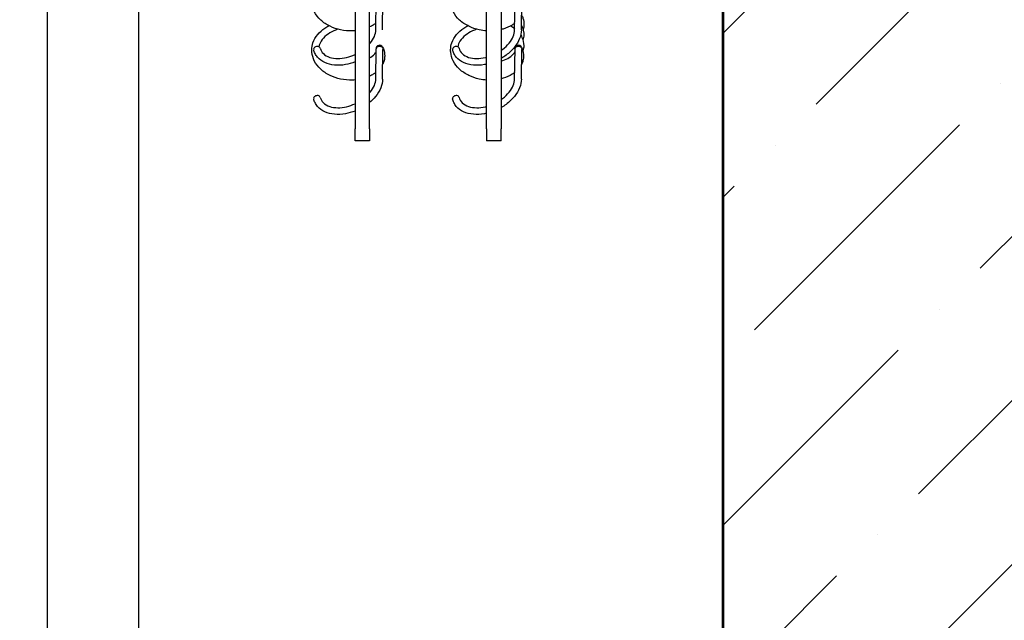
# Model space of a CAD drawing. Header units: millimetres. Extents: x 49320 to 60117, y -4209 to 20568.
# Tile 117 of 252: x 52397 to 52424, y 1652 to 1668. Entities that reach past the tile are written whole.
import ezdxf

# ---------------------------------------------------------------- set-up
doc = ezdxf.new("R2010")
doc.units = ezdxf.units.MM
doc.linetypes.add('CONTINOUS', pattern=[0])
doc.layers.add('_AA ściany proj.', color=7, linetype='CONTINOUS', lineweight=53, true_color=0x0037db)
doc.layers.add('_mt_hatch żelbet', color=8, linetype='Continuous', lineweight=9)
for name, color, linetype in [('_mt_widok', 253, 'Continuous'), ('ARCATA', 4, 'Continuous'), ('CABINA', 7, 'Continuous')]:
    doc.layers.add(name, color=color, linetype=linetype)

# ---------------------------------------------------------------- blocks, each defined once
blk = doc.blocks.new('WINDA 1 DZ')
at = {"color": 5, "true_color": 0x1414ff}
blk.add_line((180, 15), (180, 209), dxfattribs=at)
at = {"layer": 'ARCATA', "color": 5, "true_color": 0x1414ff}
for p, q in [((169.925, 62.806), (169.925, 58.103)), ((169.925, 62.806), (169.925, 58.103)), ((170.325, 58.103), (170.325, 62.806)), ((170.325, 58.103), (170.325, 62.806)), ((173.525, 58.103), (173.525, 62.806)), ((173.525, 58.103), (173.525, 62.806)), ((173.925, 62.806), (173.925, 58.103)), ((173.925, 62.806), (173.925, 58.103)), ((170.494, 60.817), (170.504, 61.646)), ((170.679, 60.815), (170.689, 61.627)), ((174.294, 60.817), (174.304, 61.646)), ((174.479, 60.815), (174.489, 61.627)), ((170.494, 59.47), (170.504, 60.3)), ((170.679, 59.468), (170.689, 60.28)), ((174.294, 59.47), (174.304, 60.3)), ((174.479, 59.468), (174.489, 60.28)), ((169.925, 57.777), (169.925, 58.103)), ((169.925, 57.777), (169.925, 58.103)), ((170.325, 58.103), (170.325, 57.777)), ((170.325, 58.103), (170.325, 57.777)), ((173.525, 58.103), (173.525, 57.777)), ((173.525, 58.103), (173.525, 57.777)), ((173.925, 57.777), (173.925, 58.103)), ((173.925, 57.777), (173.925, 58.103)), ((170.325, 57.777), (169.925, 57.777)), ((170.325, 57.777), (169.925, 57.777)), ((173.925, 57.777), (173.525, 57.777)), ((173.925, 57.777), (173.525, 57.777))]:
    blk.add_line(p, q, dxfattribs=at)
for centre in [(170.596, 60.301), (174.396, 60.301)]:
    blk.add_arc(centre, 0.0925, 27.7153, 180.734, dxfattribs=at)
for centre, major_axis, ratio, start_param, end_param in [((168.884, 60.293), (-0.0899, -0.0217), 0.741034, 3.140566, 6.282159), ((170.596, 60.301), (-0.0925, -0.0019), 0.663001, 3.462246, 6.261589), ((172.684, 60.293), (-0.0899, -0.0217), 0.741034, 3.140566, 6.282159), ((174.396, 60.301), (-0.0925, -0.0019), 0.663001, 3.462246, 6.261589), ((168.884, 58.947), (-0.0899, -0.0217), 0.741034, 3.140566, 6.282159), ((172.684, 58.947), (-0.0899, -0.0217), 0.741034, 3.140566, 6.282159)]:
    blk.add_ellipse(centre, major_axis=major_axis, ratio=ratio, start_param=start_param, end_param=end_param, dxfattribs=at)
for points, knots in [([(169.925, 60.791), (169.903, 60.789), (169.88, 60.787), (169.748, 60.782), (169.634, 60.792), (169.428, 60.837), (169.332, 60.871), (169.148, 60.959), (169.059, 61.017), (168.912, 61.152), (168.852, 61.231), (168.774, 61.39), (168.752, 61.47), (168.743, 61.572), (168.742, 61.593), (168.743, 61.679), (168.754, 61.744), (168.801, 61.888), (168.845, 61.966), (168.958, 62.101), (169.026, 62.161), (169.136, 62.234), (169.173, 62.256), (169.211, 62.276)], [1.689809, 1.689809, 1.689809, 1.689809, 1.758524, 1.758524, 2.090395, 2.090395, 2.394443, 2.394443, 2.72743, 2.72743, 3.060147, 3.060147, 3.359555, 3.359555, 3.439126, 3.439126, 3.679471, 3.679471, 3.990309, 3.990309, 4.284922, 4.284922, 4.419887, 4.419887, 4.419887, 4.419887]), ([(173.525, 60.788), (173.458, 60.792), (173.391, 60.801), (173.228, 60.837), (173.132, 60.871), (172.948, 60.959), (172.859, 61.017), (172.712, 61.152), (172.652, 61.231), (172.574, 61.39), (172.552, 61.47), (172.543, 61.572), (172.542, 61.593), (172.543, 61.679), (172.554, 61.744), (172.601, 61.888), (172.645, 61.966), (172.758, 62.101), (172.826, 62.161), (172.936, 62.234), (172.973, 62.256), (173.011, 62.276)], [1.890906, 1.890906, 1.890906, 1.890906, 2.090395, 2.090395, 2.394443, 2.394443, 2.72743, 2.72743, 3.060147, 3.060147, 3.359555, 3.359555, 3.439126, 3.439126, 3.679471, 3.679471, 3.990309, 3.990309, 4.284922, 4.284922, 4.419887, 4.419887, 4.419887, 4.419887]), ([(174.484, 61.22), (174.499, 61.192), (174.512, 61.163), (174.541, 61.078), (174.55, 61.02), (174.549, 60.916), (174.541, 60.869), (174.527, 60.824)], [18.5440047, 18.5440047, 18.5440047, 18.5440047, 18.6697041, 18.6697041, 18.9056664, 18.9056664, 19.095161, 19.095161, 19.095161, 19.095161]), ([(169.925, 59.444), (169.903, 59.442), (169.88, 59.441), (169.748, 59.436), (169.634, 59.446), (169.428, 59.491), (169.332, 59.524), (169.148, 59.613), (169.059, 59.671), (168.912, 59.806), (168.852, 59.885), (168.774, 60.044), (168.752, 60.124), (168.743, 60.226), (168.742, 60.247), (168.743, 60.333), (168.754, 60.398), (168.801, 60.542), (168.845, 60.62), (168.958, 60.755), (169.026, 60.814), (169.136, 60.888), (169.173, 60.91), (169.211, 60.929)], [1.689809, 1.689809, 1.689809, 1.689809, 1.758524, 1.758524, 2.090395, 2.090395, 2.394443, 2.394443, 2.72743, 2.72743, 3.060147, 3.060147, 3.359555, 3.359555, 3.439126, 3.439126, 3.679471, 3.679471, 3.990309, 3.990309, 4.284922, 4.284922, 4.419887, 4.419887, 4.419887, 4.419887]), ([(170.496, 60.997), (170.474, 60.98), (170.451, 60.964), (170.394, 60.929), (170.36, 60.911), (170.325, 60.895)], [1.0231044, 1.0231044, 1.0231044, 1.0231044, 1.1223596, 1.1223596, 1.2521601, 1.2521601, 1.2521601, 1.2521601]), ([(173.525, 59.442), (173.458, 59.446), (173.391, 59.455), (173.228, 59.491), (173.132, 59.524), (172.948, 59.613), (172.859, 59.671), (172.712, 59.806), (172.652, 59.885), (172.574, 60.044), (172.552, 60.124), (172.543, 60.226), (172.542, 60.247), (172.543, 60.333), (172.554, 60.398), (172.601, 60.542), (172.645, 60.62), (172.758, 60.755), (172.826, 60.814), (172.936, 60.888), (172.973, 60.91), (173.011, 60.929)], [1.890906, 1.890906, 1.890906, 1.890906, 2.090395, 2.090395, 2.394443, 2.394443, 2.72743, 2.72743, 3.060147, 3.060147, 3.359555, 3.359555, 3.439126, 3.439126, 3.679471, 3.679471, 3.990309, 3.990309, 4.284922, 4.284922, 4.419887, 4.419887, 4.419887, 4.419887]), ([(174.296, 60.997), (174.274, 60.98), (174.251, 60.964), (174.152, 60.903), (174.068, 60.866), (173.96, 60.834), (173.943, 60.829), (173.925, 60.825)], [1.0231044, 1.0231044, 1.0231044, 1.0231044, 1.1223596, 1.1223596, 1.423129, 1.423129, 1.4809058, 1.4809058, 1.4809058, 1.4809058]), ([(174.481, 60.935), (174.496, 60.908), (174.508, 60.88), (174.537, 60.797), (174.546, 60.74), (174.545, 60.633), (174.537, 60.583), (174.521, 60.534)], [12.3530542, 12.3530542, 12.3530542, 12.3530542, 12.472279, 12.472279, 12.704299, 12.704299, 12.9106216, 12.9106216, 12.9106216, 12.9106216]), ([(169.46, 60.832), (169.419, 60.82), (169.38, 60.804), (169.27, 60.755), (169.203, 60.715), (169.085, 60.62), (169.034, 60.564), (168.968, 60.457), (168.948, 60.406), (168.937, 60.355)], [356.3869774, 356.3869774, 356.3869774, 356.3869774, 356.5175294, 356.5175294, 356.7681701, 356.7681701, 357.037908, 357.037908, 357.2606529, 357.2606529, 357.2606529, 357.2606529]), ([(170.325, 60.434), (170.331, 60.44), (170.336, 60.447), (170.39, 60.513), (170.429, 60.576), (170.48, 60.7), (170.494, 60.761), (170.494, 60.817)], [1.910257, 1.910257, 1.910257, 1.910257, 1.9385435, 1.9385435, 2.2005747, 2.2005747, 2.4688507, 2.4688507, 2.4688507, 2.4688507]), ([(173.26, 60.832), (173.219, 60.82), (173.18, 60.804), (173.07, 60.755), (173.003, 60.715), (172.885, 60.62), (172.834, 60.564), (172.768, 60.457), (172.748, 60.406), (172.737, 60.355)], [356.3869774, 356.3869774, 356.3869774, 356.3869774, 356.5175294, 356.5175294, 356.7681701, 356.7681701, 357.037908, 357.037908, 357.2606529, 357.2606529, 357.2606529, 357.2606529]), ([(173.925, 60.254), (173.938, 60.263), (173.951, 60.273), (174.031, 60.334), (174.092, 60.393), (174.19, 60.513), (174.229, 60.576), (174.28, 60.7), (174.294, 60.761), (174.294, 60.817)], [1.6263117, 1.6263117, 1.6263117, 1.6263117, 1.6746194, 1.6746194, 1.9385435, 1.9385435, 2.2005747, 2.2005747, 2.4688507, 2.4688507, 2.4688507, 2.4688507]), ([(174.479, 60.815), (174.478, 60.737), (174.461, 60.656), (174.396, 60.495), (174.347, 60.414), (174.223, 60.261), (174.145, 60.187), (174.016, 60.092), (173.972, 60.062), (173.925, 60.035)], [0, 0, 0, 0, 0.307242, 0.307242, 0.625401, 0.625401, 0.954133, 0.954133, 1.11482, 1.11482, 1.11482, 1.11482]), ([(174.46, 60.67), (174.472, 60.649), (174.483, 60.629), (174.527, 60.536), (174.544, 60.458), (174.543, 60.335), (174.535, 60.286), (174.519, 60.24)], [6.1307331, 6.1307331, 6.1307331, 6.1307331, 6.2228997, 6.2228997, 6.5362139, 6.5362139, 6.7301611, 6.7301611, 6.7301611, 6.7301611]), ([(169.925, 59.939), (169.84, 59.906), (169.753, 59.881), (169.564, 59.847), (169.46, 59.842), (169.268, 59.859), (169.177, 59.882), (169.019, 59.955), (168.95, 60.006), (168.871, 60.099), (168.848, 60.133), (168.815, 60.202), (168.803, 60.236), (168.794, 60.271)], [1.336426, 1.336426, 1.336426, 1.336426, 1.608805, 1.608805, 1.935746, 1.935746, 2.264668, 2.264668, 2.5909, 2.5909, 2.758124, 2.758124, 2.903844, 2.903844, 2.903844, 2.903844]), ([(168.974, 60.315), (168.988, 60.258), (169.016, 60.208), (169.102, 60.122), (169.162, 60.086), (169.299, 60.042), (169.375, 60.031), (169.531, 60.031), (169.613, 60.041), (169.772, 60.078), (169.85, 60.105), (169.925, 60.14)], [0, 0, 0, 0, 0.304516, 0.304516, 0.614161, 0.614161, 0.888554, 0.888554, 1.148959, 1.148959, 1.39524, 1.39524, 1.39524, 1.39524]), ([(170.325, 60.047), (170.376, 60.078), (170.42, 60.115), (170.473, 60.173), (170.489, 60.193), (170.503, 60.214)], [354.1270862, 354.1270862, 354.1270862, 354.1270862, 354.3489542, 354.3489542, 354.4641174, 354.4641174, 354.4641174, 354.4641174]), ([(170.679, 60.341), (170.713, 60.278), (170.732, 60.209), (170.737, 60.127), (170.738, 60.114), (170.737, 60.059), (170.732, 60.017), (170.712, 59.943), (170.7, 59.909), (170.684, 59.876)], [0.0034207, 0.0034207, 0.0034207, 0.0034207, 0.2830432, 0.2830432, 0.3394942, 0.3394942, 0.5094472, 0.5094472, 0.6528184, 0.6528184, 0.6528184, 0.6528184]), ([(173.525, 59.877), (173.506, 59.873), (173.486, 59.869), (173.364, 59.847), (173.26, 59.842), (173.068, 59.859), (172.977, 59.882), (172.819, 59.955), (172.75, 60.006), (172.671, 60.099), (172.648, 60.133), (172.615, 60.202), (172.603, 60.236), (172.594, 60.271)], [1.547653, 1.547653, 1.547653, 1.547653, 1.608805, 1.608805, 1.935746, 1.935746, 2.264668, 2.264668, 2.5909, 2.5909, 2.758124, 2.758124, 2.903844, 2.903844, 2.903844, 2.903844]), ([(172.774, 60.315), (172.788, 60.258), (172.816, 60.208), (172.902, 60.122), (172.962, 60.086), (173.099, 60.042), (173.175, 60.031), (173.331, 60.031), (173.413, 60.041), (173.505, 60.062), (173.515, 60.065), (173.525, 60.068)], [0, 0, 0, 0, 0.304516, 0.304516, 0.614161, 0.614161, 0.888554, 0.888554, 1.148959, 1.148959, 1.181314, 1.181314, 1.181314, 1.181314]), ([(173.925, 59.958), (173.99, 59.977), (174.051, 60.003), (174.163, 60.068), (174.215, 60.109), (174.273, 60.173), (174.289, 60.193), (174.303, 60.214)], [353.8732873, 353.8732873, 353.8732873, 353.8732873, 354.0964319, 354.0964319, 354.3489542, 354.3489542, 354.4641174, 354.4641174, 354.4641174, 354.4641174]), ([(174.479, 60.341), (174.513, 60.278), (174.532, 60.209), (174.537, 60.127), (174.538, 60.114), (174.537, 60.059), (174.532, 60.017), (174.512, 59.943), (174.5, 59.909), (174.484, 59.876)], [0.0034207, 0.0034207, 0.0034207, 0.0034207, 0.2830432, 0.2830432, 0.3394942, 0.3394942, 0.5094472, 0.5094472, 0.6528184, 0.6528184, 0.6528184, 0.6528184]), ([(170.496, 59.651), (170.474, 59.633), (170.451, 59.617), (170.394, 59.583), (170.36, 59.565), (170.325, 59.548)], [1.0231044, 1.0231044, 1.0231044, 1.0231044, 1.1223596, 1.1223596, 1.2521601, 1.2521601, 1.2521601, 1.2521601]), ([(174.296, 59.651), (174.274, 59.633), (174.251, 59.617), (174.152, 59.557), (174.068, 59.52), (173.96, 59.488), (173.943, 59.483), (173.925, 59.478)], [1.0231044, 1.0231044, 1.0231044, 1.0231044, 1.1223596, 1.1223596, 1.423129, 1.423129, 1.4809058, 1.4809058, 1.4809058, 1.4809058]), ([(170.325, 59.087), (170.331, 59.094), (170.336, 59.1), (170.39, 59.167), (170.429, 59.23), (170.48, 59.353), (170.494, 59.415), (170.494, 59.47)], [1.910257, 1.910257, 1.910257, 1.910257, 1.9385435, 1.9385435, 2.2005747, 2.2005747, 2.4688507, 2.4688507, 2.4688507, 2.4688507]), ([(170.679, 59.468), (170.678, 59.39), (170.661, 59.309), (170.596, 59.149), (170.547, 59.068), (170.44, 58.935), (170.385, 58.88), (170.325, 58.829)], [0, 0, 0, 0, 0.3072421, 0.3072421, 0.6254009, 0.6254009, 0.8676303, 0.8676303, 0.8676303, 0.8676303]), ([(173.925, 58.908), (173.938, 58.917), (173.951, 58.926), (174.031, 58.988), (174.092, 59.046), (174.19, 59.167), (174.229, 59.23), (174.28, 59.353), (174.294, 59.415), (174.294, 59.47)], [1.6263117, 1.6263117, 1.6263117, 1.6263117, 1.6746194, 1.6746194, 1.9385435, 1.9385435, 2.2005747, 2.2005747, 2.4688507, 2.4688507, 2.4688507, 2.4688507]), ([(174.479, 59.468), (174.478, 59.39), (174.461, 59.309), (174.396, 59.149), (174.347, 59.068), (174.223, 58.914), (174.145, 58.841), (174.016, 58.745), (173.972, 58.716), (173.925, 58.689)], [0, 0, 0, 0, 0.307242, 0.307242, 0.625401, 0.625401, 0.954133, 0.954133, 1.11482, 1.11482, 1.11482, 1.11482]), ([(169.925, 58.593), (169.84, 58.56), (169.753, 58.535), (169.564, 58.501), (169.46, 58.495), (169.268, 58.513), (169.177, 58.536), (169.019, 58.609), (168.95, 58.659), (168.871, 58.753), (168.848, 58.787), (168.815, 58.856), (168.803, 58.89), (168.794, 58.925)], [1.336426, 1.336426, 1.336426, 1.336426, 1.608805, 1.608805, 1.935746, 1.935746, 2.264668, 2.264668, 2.5909, 2.5909, 2.758124, 2.758124, 2.903844, 2.903844, 2.903844, 2.903844]), ([(168.974, 58.968), (168.988, 58.912), (169.016, 58.861), (169.102, 58.776), (169.162, 58.74), (169.299, 58.696), (169.375, 58.685), (169.531, 58.684), (169.613, 58.694), (169.772, 58.732), (169.85, 58.759), (169.925, 58.793)], [0, 0, 0, 0, 0.304516, 0.304516, 0.614161, 0.614161, 0.888554, 0.888554, 1.148959, 1.148959, 1.39524, 1.39524, 1.39524, 1.39524]), ([(173.525, 58.531), (173.506, 58.527), (173.486, 58.523), (173.364, 58.501), (173.26, 58.495), (173.068, 58.513), (172.977, 58.536), (172.819, 58.609), (172.75, 58.659), (172.671, 58.753), (172.648, 58.787), (172.615, 58.856), (172.603, 58.89), (172.594, 58.925)], [1.547653, 1.547653, 1.547653, 1.547653, 1.608805, 1.608805, 1.935746, 1.935746, 2.264668, 2.264668, 2.5909, 2.5909, 2.758124, 2.758124, 2.903844, 2.903844, 2.903844, 2.903844]), ([(172.774, 58.968), (172.788, 58.912), (172.816, 58.861), (172.902, 58.776), (172.962, 58.74), (173.099, 58.696), (173.175, 58.685), (173.331, 58.684), (173.413, 58.694), (173.505, 58.716), (173.515, 58.719), (173.525, 58.721)], [0, 0, 0, 0, 0.304516, 0.304516, 0.614161, 0.614161, 0.888554, 0.888554, 1.148959, 1.148959, 1.181314, 1.181314, 1.181314, 1.181314])]:
    blk.add_open_spline(points, degree=3, knots=knots, dxfattribs=at)
for points in [[(168.997, 61.074), (168.997, 61.074), (168.997, 61.073), (168.996, 61.073)], [(172.797, 61.074), (172.797, 61.074), (172.797, 61.073), (172.796, 61.073)], [(173.925, 61.027), (173.931, 61.025), (173.937, 61.023), (173.943, 61.022)], [(174.185, 60.925), (174.224, 60.903), (174.261, 60.878), (174.295, 60.852)], [(174.358, 60.385), (174.359, 60.401), (174.357, 60.417), (174.355, 60.434)], [(170.678, 60.344), (170.678, 60.344), (170.678, 60.344), (170.678, 60.343)], [(170.684, 60.322), (170.687, 60.306), (170.689, 60.293), (170.689, 60.281)], [(174.478, 60.344), (174.478, 60.344), (174.478, 60.344), (174.478, 60.343)], [(174.484, 60.322), (174.487, 60.306), (174.489, 60.293), (174.489, 60.281)]]:
    blk.add_open_spline(points, degree=3, dxfattribs=at)
at = {"layer": 'CABINA', "color": 5, "true_color": 0x1414ff}
for p, q in [((164, 186), (164, 38)), ((161.5, 182), (161.5, 42))]:
    blk.add_line(p, q, dxfattribs=at)

msp = doc.modelspace()

# ---------------------------------------------------------------- hatches: boundary and pattern name
at = {"layer": '_mt_hatch żelbet', "ltscale": 2, "transparency": 33554687}
h = msp.add_hatch(dxfattribs=at)
h.set_pattern_fill('ANSI36', color=8)
h.set_pattern_definition([(45, (55916.924, 5082.696), (1.683798, 6.173926), [7.9375, -1.5875, 0, -1.5875])])
edge = h.paths.add_edge_path()
edge.add_line((52283.322, 1621.933), (52251.576, 1621.933))
edge.add_line((52251.576, 1621.933), (52251.576, 1704.333))
edge.add_line((52251.576, 1704.333), (52249.726, 1704.333))
edge.add_line((52249.726, 1704.333), (52249.676, 1704.383))
edge.add_arc((52249.626, 1704.383), 0.05, 0, 90)
edge.add_line((52249.626, 1704.433), (52247.126, 1704.433))
edge.add_line((52247.126, 1704.433), (52247.126, 1704.358))
edge.add_line((52247.126, 1704.358), (52247.101, 1704.333))
edge.add_line((52247.101, 1704.333), (52246.901, 1704.333))
edge.add_line((52246.901, 1704.333), (52246.876, 1704.358))
edge.add_line((52246.876, 1704.358), (52246.876, 1704.433))
edge.add_line((52246.876, 1704.433), (52246.826, 1704.433))
edge.add_line((52246.826, 1704.433), (52246.826, 1705.433))
edge.add_line((52246.826, 1705.433), (52246.876, 1705.433))
edge.add_line((52246.876, 1705.433), (52246.876, 1705.508))
edge.add_line((52246.876, 1705.508), (52246.901, 1705.533))
edge.add_line((52246.901, 1705.533), (52247.101, 1705.533))
edge.add_line((52247.101, 1705.533), (52247.126, 1705.508))
edge.add_line((52247.126, 1705.508), (52247.126, 1705.433))
edge.add_line((52247.126, 1705.433), (52249.626, 1705.433))
edge.add_arc((52249.626, 1705.483), 0.05, 270, 360)
edge.add_line((52249.676, 1705.483), (52249.726, 1705.533))
edge.add_line((52249.726, 1705.533), (52251.576, 1705.533))
edge.add_line((52251.576, 1705.533), (52251.576, 1712.333))
edge.add_line((52251.576, 1712.333), (52249.726, 1712.333))
edge.add_line((52249.726, 1712.333), (52249.676, 1712.383))
edge.add_arc((52249.626, 1712.383), 0.05, 0, 90)
edge.add_line((52249.626, 1712.433), (52247.126, 1712.433))
edge.add_line((52247.126, 1712.433), (52247.126, 1712.358))
edge.add_line((52247.126, 1712.358), (52247.101, 1712.333))
edge.add_line((52247.101, 1712.333), (52246.901, 1712.333))
edge.add_line((52246.901, 1712.333), (52246.876, 1712.358))
edge.add_line((52246.876, 1712.358), (52246.876, 1712.433))
edge.add_line((52246.876, 1712.433), (52246.826, 1712.433))
edge.add_line((52246.826, 1712.433), (52246.826, 1712.308))
edge.add_arc((52246.801, 1712.308), 0.025, 270, 360, ccw=False)
edge.add_line((52246.801, 1712.283), (52245.451, 1712.283))
edge.add_arc((52245.451, 1712.308), 0.025, 180, 270, ccw=False)
edge.add_line((52245.426, 1712.33), (52245.426, 1712.429))
edge.add_line((52245.426, 1712.429), (52244.192, 1712.333))
edge.add_arc((52244.176, 1712.532), 0.2, 180, 274.4517, ccw=False)
edge.add_line((52243.976, 1712.532), (52243.976, 1713.334))
edge.add_arc((52244.176, 1713.334), 0.2, 85.5483, 180, ccw=False)
edge.add_line((52244.192, 1713.533), (52245.426, 1713.437))
edge.add_line((52245.426, 1713.437), (52245.426, 1713.557))
edge.add_arc((52245.451, 1713.558), 0.025, 90, 180, ccw=False)
edge.add_line((52245.451, 1713.583), (52246.801, 1713.583))
edge.add_arc((52246.801, 1713.558), 0.025, 0, 90, ccw=False)
edge.add_line((52246.826, 1713.558), (52246.826, 1713.433))
edge.add_line((52246.826, 1713.433), (52246.876, 1713.433))
edge.add_line((52246.876, 1713.433), (52246.876, 1713.508))
edge.add_line((52246.876, 1713.508), (52246.901, 1713.533))
edge.add_line((52246.901, 1713.533), (52247.101, 1713.533))
edge.add_line((52247.101, 1713.533), (52247.126, 1713.508))
edge.add_line((52247.126, 1713.508), (52247.126, 1713.433))
edge.add_line((52247.126, 1713.433), (52249.626, 1713.433))
edge.add_arc((52249.626, 1713.483), 0.05, 270, 360)
edge.add_line((52249.676, 1713.483), (52249.726, 1713.533))
edge.add_line((52249.726, 1713.533), (52251.576, 1713.533))
edge.add_line((52251.576, 1713.533), (52251.576, 1778.683))
edge.add_line((52251.576, 1778.683), (52249.726, 1778.683))
edge.add_line((52249.726, 1778.683), (52249.676, 1778.733))
edge.add_arc((52249.626, 1778.733), 0.05, 0, 90)
edge.add_line((52249.626, 1778.783), (52247.126, 1778.783))
edge.add_line((52247.126, 1778.783), (52247.126, 1778.708))
edge.add_line((52247.126, 1778.708), (52247.101, 1778.683))
edge.add_line((52247.101, 1778.683), (52246.901, 1778.683))
edge.add_line((52246.901, 1778.683), (52246.876, 1778.708))
edge.add_line((52246.876, 1778.708), (52246.876, 1778.783))
edge.add_line((52246.876, 1778.783), (52246.826, 1778.783))
edge.add_line((52246.826, 1778.783), (52246.826, 1778.658))
edge.add_arc((52246.801, 1778.658), 0.025, 270, 360, ccw=False)
edge.add_line((52246.801, 1778.633), (52245.451, 1778.633))
edge.add_arc((52245.451, 1778.658), 0.025, 180, 270, ccw=False)
edge.add_line((52245.426, 1778.658), (52245.426, 1778.779))
edge.add_line((52245.426, 1778.779), (52244.692, 1778.683))
edge.add_arc((52244.676, 1778.882), 0.2, 180, 274.4517, ccw=False)
edge.add_line((52244.476, 1778.882), (52244.476, 1779.684))
edge.add_arc((52244.676, 1779.684), 0.2, 85.5483, 180, ccw=False)
edge.add_line((52244.692, 1779.883), (52245.426, 1779.787))
edge.add_line((52245.426, 1779.787), (52245.426, 1779.908))
edge.add_arc((52245.451, 1779.908), 0.025, 90, 180, ccw=False)
edge.add_line((52245.451, 1779.933), (52246.801, 1779.933))
edge.add_arc((52246.801, 1779.908), 0.025, 0, 90, ccw=False)
edge.add_line((52246.826, 1779.908), (52246.826, 1779.783))
edge.add_line((52246.826, 1779.783), (52246.876, 1779.783))
edge.add_line((52246.876, 1779.783), (52246.876, 1779.858))
edge.add_line((52246.876, 1779.858), (52246.901, 1779.883))
edge.add_line((52246.901, 1779.883), (52247.101, 1779.883))
edge.add_line((52247.101, 1779.883), (52247.126, 1779.858))
edge.add_line((52247.126, 1779.858), (52247.126, 1779.783))
edge.add_line((52247.126, 1779.783), (52249.626, 1779.783))
edge.add_arc((52249.626, 1779.833), 0.05, 270, 360)
edge.add_line((52249.676, 1779.833), (52249.726, 1779.883))
edge.add_line((52249.726, 1779.883), (52251.576, 1779.883))
edge.add_line((52251.576, 1779.883), (52251.576, 1788.783))
edge.add_line((52251.576, 1788.783), (52249.726, 1788.783))
edge.add_line((52249.726, 1788.783), (52249.676, 1788.833))
edge.add_arc((52249.626, 1788.833), 0.05, 0, 90)
edge.add_line((52249.626, 1788.883), (52247.126, 1788.883))
edge.add_line((52247.126, 1788.883), (52247.126, 1788.808))
edge.add_line((52247.126, 1788.808), (52247.101, 1788.783))
edge.add_line((52247.101, 1788.783), (52246.901, 1788.783))
edge.add_line((52246.901, 1788.783), (52246.876, 1788.808))
edge.add_line((52246.876, 1788.808), (52246.876, 1788.883))
edge.add_line((52246.876, 1788.883), (52246.826, 1788.883))
edge.add_line((52246.826, 1788.883), (52246.826, 1788.758))
edge.add_arc((52246.801, 1788.758), 0.025, 270, 360, ccw=False)
edge.add_line((52246.801, 1788.733), (52246.445, 1788.733))
edge.add_spline(control_points=[(52246.436, 1788.744), (52246.436, 1788.744), (52246.436, 1788.744), (52246.436, 1788.744), (52246.435, 1788.745), (52246.432, 1788.746), (52246.429, 1788.746), (52246.422, 1788.748), (52246.418, 1788.749), (52246.407, 1788.75), (52246.401, 1788.751), (52246.389, 1788.752), (52246.382, 1788.752), (52246.376, 1788.752)], knot_values=[0.024008, 0.024008, 0.024008, 0.024008, 0.028269, 0.028269, 0.039404, 0.039404, 0.055597, 0.055597, 0.075883, 0.075883, 0.097542, 0.097542, 0.117485, 0.117485, 0.117485, 0.117485], degree=3, periodic=0)
edge.add_line((52246.376, 1788.752), (52245.576, 1788.752))
edge.add_spline(control_points=[(52245.576, 1788.735), (52245.57, 1788.735), (52245.565, 1788.735), (52245.545, 1788.735), (52245.532, 1788.735), (52245.507, 1788.736), (52245.496, 1788.737), (52245.475, 1788.74), (52245.465, 1788.742), (52245.451, 1788.747), (52245.445, 1788.75), (52245.436, 1788.757), (52245.433, 1788.761), (52245.428, 1788.771), (52245.426, 1788.777), (52245.426, 1788.783)], knot_values=[0, 0, 0, 0, 0.0173, 0.0173, 0.057137, 0.057137, 0.096974, 0.096974, 0.13681, 0.13681, 0.163111, 0.163111, 0.180869, 0.180869, 0.199184, 0.199184, 0.199184, 0.199184], degree=3, periodic=0)
edge.add_line((52245.426, 1788.783), (52245.426, 1788.879))
edge.add_line((52245.426, 1788.879), (52244.692, 1788.783))
edge.add_arc((52244.676, 1788.982), 0.2, 180, 274.4517, ccw=False)
edge.add_line((52244.476, 1788.982), (52244.476, 1789.784))
edge.add_arc((52244.676, 1789.784), 0.2, 85.5483, 180, ccw=False)
edge.add_line((52244.692, 1789.983), (52245.426, 1789.887))
edge.add_line((52245.426, 1789.887), (52245.426, 1790.008))
edge.add_arc((52245.451, 1790.008), 0.025, 90, 180, ccw=False)
edge.add_line((52245.451, 1790.033), (52246.801, 1790.033))
edge.add_arc((52246.801, 1790.008), 0.025, 0, 90, ccw=False)
edge.add_line((52246.826, 1790.008), (52246.826, 1789.883))
edge.add_line((52246.826, 1789.883), (52246.876, 1789.883))
edge.add_line((52246.876, 1789.883), (52246.876, 1789.958))
edge.add_line((52246.876, 1789.958), (52246.901, 1789.983))
edge.add_line((52246.901, 1789.983), (52247.101, 1789.983))
edge.add_line((52247.101, 1789.983), (52247.126, 1789.958))
edge.add_line((52247.126, 1789.958), (52247.126, 1789.883))
edge.add_line((52247.126, 1789.883), (52249.626, 1789.883))
edge.add_arc((52249.626, 1789.933), 0.05, 270, 360)
edge.add_line((52249.676, 1789.933), (52249.726, 1789.983))
edge.add_line((52249.726, 1789.983), (52251.576, 1789.983))
edge.add_line((52251.576, 1789.983), (52251.576, 1815.933))
edge.add_line((52251.576, 1815.933), (52283.322, 1815.933))
edge.add_line((52283.322, 1815.933), (52283.322, 1830.832))
edge.add_line((52283.322, 1830.832), (52236.576, 1830.832))
edge.add_line((52236.576, 1830.832), (52236.576, 1606.933))
edge.add_line((52236.576, 1606.933), (52283.322, 1606.933))
edge.add_line((52283.322, 1606.933), (52283.322, 1621.933))
h.paths.add_polyline_path([(52431.576, 1830.832), (52283.322, 1830.832), (52283.322, 1815.933), (52416.576, 1815.933), (52416.571, 1715.833), (52416.571, 1716.733), (52415.301, 1716.733), (52414.901, 1716.733), (52415.901, 1715.733), (52415.901, 1702.133), (52414.901, 1701.133), (52415.301, 1701.133), (52416.571, 1701.133), (52416.576, 1702.033), (52416.576, 1632.933), (52431.576, 1617.933)])
h.paths.add_polyline_path([(52394.776, 1630.287), (52434.376, 1630.287)])
h.paths.add_polyline_path([(52431.576, 1606.933), (52431.576, 1617.933), (52416.576, 1632.933), (52416.576, 1621.933), (52409.576, 1621.933), (52409.576, 1606.933)])
edge = h.paths.add_edge_path(flags=16)
edge.add_spline(control_points=[(52245.438, 1705.545), (52245.438, 1705.546), (52245.439, 1705.546), (52245.445, 1705.553), (52245.453, 1705.557), (52245.46, 1705.56)], knot_values=[0.127222, 0.127222, 0.127222, 0.127222, 0.129604, 0.129604, 0.161729, 0.161729, 0.161729, 0.161729], degree=3, periodic=0)
edge = h.paths.add_edge_path(flags=16)
edge.add_arc((52244.176, 1704.532), 0.2, 180, 274.4517, ccw=False)
edge.add_line((52243.976, 1704.532), (52243.976, 1705.334))
edge.add_arc((52244.176, 1705.334), 0.2, 85.5483, 180, ccw=False)
edge.add_line((52244.192, 1705.533), (52245.426, 1705.437))
edge.add_line((52245.426, 1705.437), (52245.426, 1704.836))
edge.add_spline(control_points=[(52245.426, 1704.836), (52245.426, 1704.836), (52245.426, 1704.835), (52245.426, 1704.819), (52245.429, 1704.804), (52245.438, 1704.774), (52245.445, 1704.76), (52245.461, 1704.738), (52245.468, 1704.73), (52245.476, 1704.723)], knot_values=[0.091168, 0.091168, 0.091168, 0.091168, 0.092523, 0.092523, 0.132421, 0.132421, 0.171812, 0.171812, 0.199493, 0.199493, 0.199493, 0.199493], degree=3, periodic=0)
edge.add_spline(control_points=[(52245.476, 1704.723), (52245.48, 1704.72), (52245.483, 1704.717), (52245.5, 1704.705), (52245.514, 1704.698), (52245.544, 1704.688), (52245.56, 1704.686), (52245.576, 1704.686)], knot_values=[0, 0, 0, 0, 0.011492, 0.011492, 0.051269, 0.051269, 0.091168, 0.091168, 0.091168, 0.091168], degree=3, periodic=0)
edge.add_line((52245.576, 1704.686), (52246.376, 1704.686))
edge.add_spline(control_points=[(52246.376, 1704.686), (52246.377, 1704.686), (52246.377, 1704.686), (52246.383, 1704.686), (52246.388, 1704.685), (52246.397, 1704.682), (52246.402, 1704.68), (52246.411, 1704.674), (52246.414, 1704.671), (52246.42, 1704.663), (52246.423, 1704.659), (52246.426, 1704.651), (52246.426, 1704.646), (52246.426, 1704.642)], knot_values=[0, 0, 0, 0, 0.001746, 0.001746, 0.02414, 0.02414, 0.046992, 0.046992, 0.070489, 0.070489, 0.093985, 0.093985, 0.117481, 0.117481, 0.117481, 0.117481], degree=3, periodic=0)
edge.add_spline(control_points=[(52246.426, 1704.637), (52246.426, 1704.631), (52246.425, 1704.626), (52246.42, 1704.615), (52246.416, 1704.611), (52246.407, 1704.604), (52246.402, 1704.601), (52246.389, 1704.597), (52246.383, 1704.596), (52246.376, 1704.596)], knot_values=[-0.075489, -0.075489, -0.075489, -0.075489, -0.056592, -0.056592, -0.037695, -0.037695, -0.018848, -0.018848, 0, 0, 0, 0], degree=3, periodic=0)
edge.add_line((52246.376, 1704.596), (52245.576, 1704.596))
edge.add_spline(control_points=[(52245.576, 1704.596), (52245.558, 1704.596), (52245.538, 1704.593), (52245.501, 1704.581), (52245.484, 1704.572), (52245.457, 1704.551), (52245.445, 1704.539), (52245.43, 1704.512), (52245.426, 1704.499), (52245.426, 1704.487)], knot_values=[0.959969, 0.959969, 0.959969, 0.959969, 1.016264, 1.016264, 1.07256, 1.07256, 1.132171, 1.132171, 1.191783, 1.191783, 1.191783, 1.191783], degree=3, periodic=0)
edge.add_line((52245.426, 1704.487), (52245.426, 1704.447))
edge.add_line((52245.426, 1704.429), (52244.192, 1704.333))
h.paths.add_polyline_path([(52424.056, 1703.233, -0.437158), (52424.271, 1703.034), (52424.271, 1702.232, -0.437158), (52424.056, 1702.033), (52422.821, 1702.129), (52422.821, 1702.008, -0.414214), (52422.796, 1701.983), (52421.446, 1701.983, -0.414214), (52421.421, 1702.008), (52421.421, 1702.133), (52421.371, 1702.133), (52421.371, 1702.058), (52421.346, 1702.033), (52421.146, 1702.033), (52421.121, 1702.058), (52421.121, 1702.133), (52418.621, 1702.133, 0.414214), (52418.571, 1702.083), (52418.521, 1702.033), (52418.521, 1703.233), (52418.571, 1703.183, 0.414214), (52418.621, 1703.133), (52421.121, 1703.133), (52421.121, 1703.208), (52421.146, 1703.233), (52421.346, 1703.233), (52421.371, 1703.208), (52421.371, 1703.133), (52421.421, 1703.133), (52421.421, 1703.258, -0.414214), (52421.446, 1703.283), (52422.796, 1703.283, -0.414214), (52422.821, 1703.258), (52422.821, 1703.137)], flags=16)
edge = h.paths.add_edge_path(flags=16)
edge.add_line((52421.571, 1715.879), (52422.671, 1715.879))
edge.add_spline(control_points=[(52422.671, 1715.876), (52422.685, 1715.876), (52422.698, 1715.876), (52422.724, 1715.875), (52422.737, 1715.874), (52422.76, 1715.871), (52422.771, 1715.869), (52422.79, 1715.863), (52422.799, 1715.859), (52422.81, 1715.849), (52422.813, 1715.846), (52422.819, 1715.837), (52422.821, 1715.83), (52422.821, 1715.823), (52422.821, 1715.822), (52422.821, 1715.821)], knot_values=[0, 0, 0, 0, 0.039334, 0.039334, 0.078667, 0.078667, 0.118001, 0.118001, 0.157334, 0.157334, 0.171979, 0.171979, 0.193578, 0.193578, 0.196668, 0.196668, 0.196668, 0.196668], degree=3, periodic=0)
edge.add_line((52422.821, 1715.821), (52422.821, 1715.737))
edge.add_line((52422.821, 1715.737), (52424.056, 1715.833))
edge.add_arc((52424.071, 1715.634), 0.2, 360, 94.4517, ccw=False)
edge.add_line((52424.271, 1715.634), (52424.271, 1714.832))
edge.add_arc((52424.071, 1714.832), 0.2, 265.5483, 360, ccw=False)
edge.add_line((52424.056, 1714.633), (52422.821, 1714.729))
edge.add_line((52422.821, 1714.729), (52422.821, 1714.614))
edge.add_arc((52422.796, 1714.608), 0.025, 270, 360, ccw=False)
edge.add_line((52422.796, 1714.583), (52421.446, 1714.583))
edge.add_arc((52421.446, 1714.608), 0.025, 180, 270, ccw=False)
edge.add_line((52421.421, 1714.608), (52421.421, 1714.733))
edge.add_line((52421.421, 1714.733), (52421.371, 1714.733))
edge.add_line((52421.371, 1714.733), (52421.371, 1714.658))
edge.add_line((52421.371, 1714.658), (52421.346, 1714.633))
edge.add_line((52421.346, 1714.633), (52421.146, 1714.633))
edge.add_line((52421.146, 1714.633), (52421.121, 1714.658))
edge.add_line((52421.121, 1714.658), (52421.121, 1714.733))
edge.add_line((52421.121, 1714.733), (52418.621, 1714.733))
edge.add_arc((52418.621, 1714.683), 0.05, 90, 180)
edge.add_line((52418.571, 1714.683), (52418.521, 1714.633))
edge.add_line((52418.521, 1714.633), (52416.576, 1714.633))
edge.add_line((52416.571, 1714.633), (52416.571, 1715.833))
edge.add_line((52416.576, 1715.833), (52418.521, 1715.833))
edge.add_line((52418.521, 1715.833), (52418.571, 1715.783))
edge.add_arc((52418.621, 1715.783), 0.05, 180, 270)
edge.add_line((52418.621, 1715.733), (52421.121, 1715.733))
edge.add_line((52421.121, 1715.733), (52421.121, 1715.808))
edge.add_line((52421.121, 1715.808), (52421.146, 1715.833))
edge.add_line((52421.146, 1715.833), (52421.346, 1715.833))
edge.add_line((52421.346, 1715.833), (52421.371, 1715.808))
edge.add_line((52421.371, 1715.808), (52421.371, 1715.733))
edge.add_line((52421.371, 1715.733), (52421.421, 1715.733))
edge.add_line((52421.421, 1715.733), (52421.421, 1715.821))
edge.add_spline(control_points=[(52421.421, 1715.828), (52421.421, 1715.829), (52421.421, 1715.83), (52421.422, 1715.838), (52421.425, 1715.844), (52421.431, 1715.853), (52421.434, 1715.856), (52421.445, 1715.865), (52421.454, 1715.868), (52421.473, 1715.873), (52421.483, 1715.875), (52421.506, 1715.877), (52421.519, 1715.878), (52421.544, 1715.879), (52421.558, 1715.879), (52421.571, 1715.879)], knot_values=[0, 0, 0, 0, 0.004418, 0.004418, 0.024591, 0.024591, 0.039334, 0.039334, 0.078667, 0.078667, 0.118001, 0.118001, 0.157334, 0.157334, 0.196668, 0.196668, 0.196668, 0.196668], degree=3, periodic=0)
edge = h.paths.add_edge_path(flags=16)
edge.add_spline(control_points=[(52422.821, 1715.821), (52422.821, 1715.822), (52422.821, 1715.823), (52422.821, 1715.83), (52422.819, 1715.837), (52422.813, 1715.846), (52422.81, 1715.849), (52422.799, 1715.859), (52422.79, 1715.863), (52422.771, 1715.869), (52422.76, 1715.871), (52422.737, 1715.874), (52422.724, 1715.875), (52422.698, 1715.876), (52422.685, 1715.876), (52422.671, 1715.876)], knot_values=[0, 0, 0, 0, 0.00309, 0.00309, 0.024689, 0.024689, 0.039334, 0.039334, 0.078667, 0.078667, 0.118001, 0.118001, 0.157334, 0.157334, 0.196668, 0.196668, 0.196668, 0.196668], degree=3, periodic=0)
edge.add_spline(control_points=[(52422.671, 1715.879), (52422.676, 1715.879), (52422.681, 1715.879), (52422.699, 1715.879), (52422.712, 1715.878), (52422.737, 1715.877), (52422.749, 1715.876), (52422.771, 1715.873), (52422.78, 1715.871), (52422.796, 1715.865), (52422.802, 1715.862), (52422.811, 1715.854), (52422.815, 1715.85), (52422.82, 1715.839), (52422.821, 1715.833), (52422.821, 1715.828)], knot_values=[0, 0, 0, 0, 0.014118, 0.014118, 0.053458, 0.053458, 0.092798, 0.092798, 0.132138, 0.132138, 0.159634, 0.159634, 0.178131, 0.178131, 0.1967, 0.1967, 0.1967, 0.1967], degree=3, periodic=0)
h.paths.add_polyline_path([(52416.576, 1703.233), (52416.571, 1702.033), (52416.571, 1703.233)], is_closed=False, flags=16)
h.paths.add_polyline_path([(52416.576, 1714.633), (52416.571, 1703.233), (52416.571, 1714.633)], is_closed=False, flags=16)
edge = h.paths.add_edge_path(flags=0)
edge.add_spline(control_points=[(52422.671, 1702.518), (52422.69, 1702.518), (52422.71, 1702.515), (52422.747, 1702.5), (52422.764, 1702.488), (52422.791, 1702.462), (52422.803, 1702.445), (52422.818, 1702.409), (52422.821, 1702.389), (52422.821, 1702.372)], knot_values=[0.728155, 0.728155, 0.728155, 0.728155, 0.78445, 0.78445, 0.840746, 0.840746, 0.900357, 0.900357, 0.959969, 0.959969, 0.959969, 0.959969], degree=3, periodic=0)
edge.add_spline(control_points=[(52422.821, 1702.372), (52422.821, 1702.389), (52422.818, 1702.409), (52422.803, 1702.445), (52422.791, 1702.462), (52422.764, 1702.488), (52422.747, 1702.5), (52422.71, 1702.515), (52422.69, 1702.518), (52422.671, 1702.518)], knot_values=[0.728155, 0.728155, 0.728155, 0.728155, 0.787767, 0.787767, 0.847378, 0.847378, 0.903674, 0.903674, 0.959969, 0.959969, 0.959969, 0.959969], degree=3, periodic=0)

# ---------------------------------------------------------------- linework, layer by layer
at = {"layer": '_AA ściany proj.', "ltscale": 3}
msp.add_lwpolyline([(52237.695, 1830.832), (52431.576, 1830.832), (52431.576, 1818.933), (52431.576, 1818.933), (52431.576, 1618.933), (52431.576, 1618.933), (52431.576, 1606.933), (52409.576, 1606.933), (52409.576, 1621.933), (52416.576, 1621.933), (52416.576, 1815.933), (52251.576, 1815.933), (52251.576, 1621.933), (52291.576, 1621.933), (52291.576, 1606.933), (52236.576, 1606.933), (52236.576, 1618.933), (52236.576, 1618.933), (52236.576, 1818.933), (52236.576, 1818.933), (52236.576, 1830.933)], dxfattribs=at)

# ---------------------------------------------------------------- block references
at = {"layer": '_mt_widok', "ltscale": 3}
msp.add_blockref('WINDA 1 DZ', (52236.576, 1606.933), dxfattribs=at)

doc.saveas('drawing.dxf')
